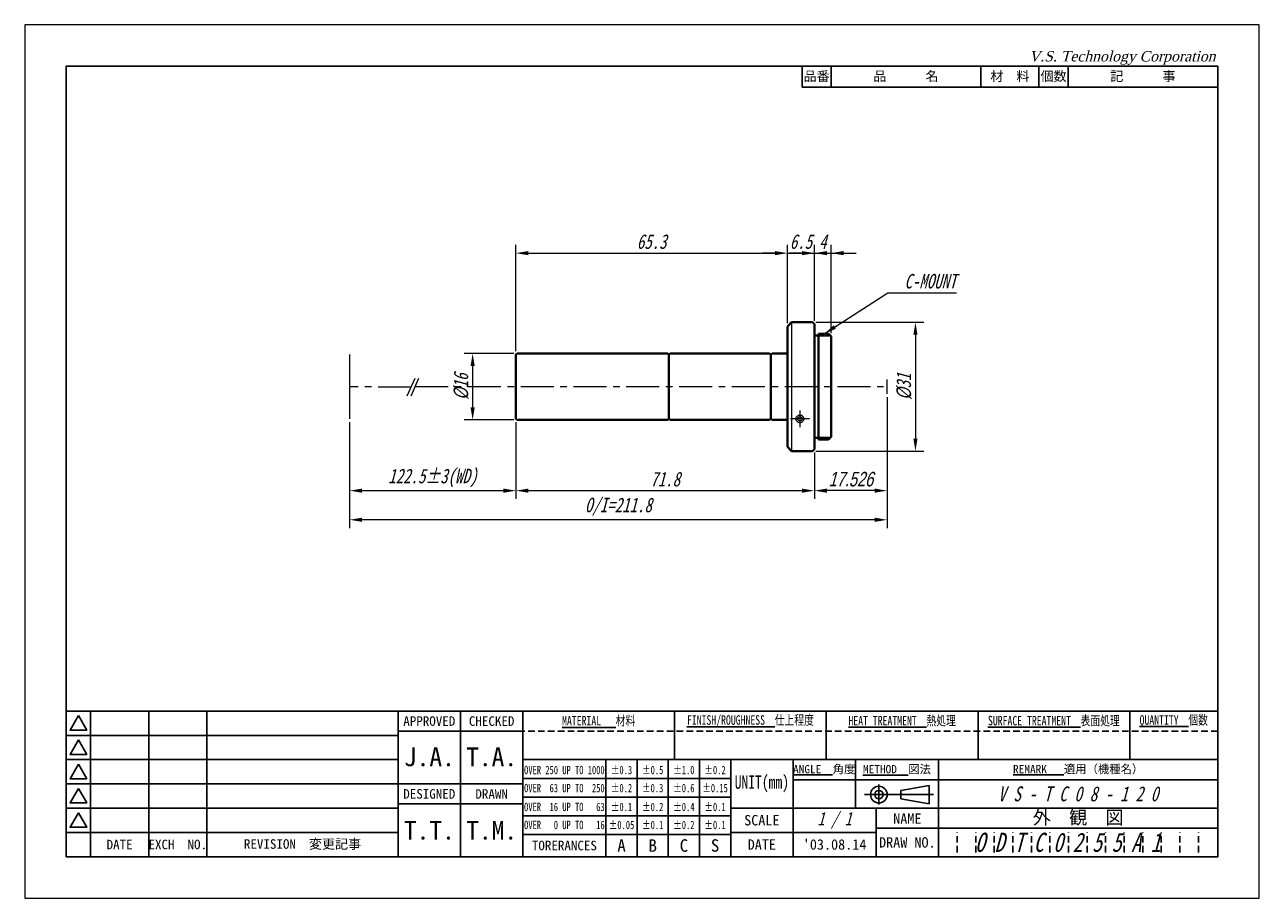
# Model space of a CAD drawing. Header units: millimetres. Extents: x 0 to 297, y 0 to 210.
import ezdxf

# ---------------------------------------------------------------- set-up
doc = ezdxf.new("R2010")
doc.units = ezdxf.units.MM
doc.header["$LTSCALE"] = 0.25
doc.linetypes.add('CENTER', pattern=[50.8, 31.75, -6.35, 6.35, -6.35])
doc.linetypes.add('HIDDEN', pattern=[9.525, 6.35, -3.175])
for name, color, linetype, lineweight in [('11-太線', 7, 'Continuous', 40), ('12-中線', 7, 'Continuous', 20), ('2-中心線', 5, 'CENTER', 20), ('4-寸法線', 5, 'Continuous', 20), ('5-文字', 5, 'Continuous', 20), ('6-図面枠', 5, 'Continuous', 25), ('補助線', 254, 'Continuous', 0)]:
    doc.layers.add(name, color=color, linetype=linetype, lineweight=lineweight)
doc.styles.add('(TNK)aSS', font='MS Gothic.ttf', dxfattribs={"width": 0.75, "oblique": 15, "height": 3.5})
doc.styles.add('italic_01', font='MS Gothic.ttf', dxfattribs={"width": 0.75, "oblique": 15, "height": 2})
doc.styles.add('narrow_01', font='MS Gothic.ttf', dxfattribs={"width": 0.75, "height": 2})
doc.styles.add('VST', font='CENTURY.TTF', dxfattribs={"oblique": 15, "height": 2.5})
doc.dimstyles.new('TMIZO', dxfattribs={"dimscale": 0, "dimtxt": 3.5, "dimasz": 3, "dimexe": 2, "dimexo": 0.8, "dimgap": 1, "dimtad": 3, "dimtoh": 1, "dimdec": 1, "dimrnd": 0.005, "dimdsep": 46, "dimtxsty": '(TNK)aSS', "dimcen": 0, "dimclrd": 5, "dimclre": 5, "dimclrt": 5, "dimaunit": 1, "dimadec": 0, "dimazin": 2, "dimtfac": 1, "dimtdec": 1, "dimtmove": 0, "dimatfit": 3, "dimfxl": 1, "dimtolj": 1, "dimtzin": 0, "dimlwd": -1, "dimlwe": -1, "dimarcsym": 0})

# ---------------------------------------------------------------- blocks, each defined once
blk = doc.blocks.new('*D28')
at = {"layer": '5-文字', "color": 5}
for p, q in [((118.16, 131.49), (118.16, 157.09)), ((121.16, 155.09), (180.48, 155.09)), ((183.48, 138.29), (183.48, 157.09))]:
    blk.add_line(p, q, dxfattribs=at)
for points in [[(121.16, 155.59), (121.16, 154.59), (118.16, 155.09)], [(180.48, 155.59), (180.48, 154.59), (183.48, 155.09)]]:
    blk.add_solid(points, dxfattribs=at)
at = {"layer": 'Defpoints', "color": 0}
for p in [(183.48, 155.09), (183.48, 137.49), (118.16, 130.69)]:
    blk.add_point(p, dxfattribs=at)
at = {"layer": '5-文字', "color": 5, "insert": (150.82, 157.84), "char_height": 3.5, "attachment_point": 5, "style": '(TNK)aSS'}
blk.add_mtext('\\A1;65.3', dxfattribs=at)
blk = doc.blocks.new('*D29')
at = {"layer": '4-寸法線', "color": 5}
for p, q in [((207.48, 120.46), (207.48, 88.99)), ((78.16, 114.49), (78.16, 88.99)), ((204.48, 90.99), (81.16, 90.99))]:
    blk.add_line(p, q, dxfattribs=at)
for points in [[(81.16, 91.49), (81.16, 90.49), (78.16, 90.99)], [(204.48, 91.49), (204.48, 90.49), (207.48, 90.99)]]:
    blk.add_solid(points, dxfattribs=at)
at = {"layer": 'Defpoints', "color": 0}
for p in [(207.48, 121.26), (78.16, 115.29), (78.16, 90.99)]:
    blk.add_point(p, dxfattribs=at)
at = {"layer": '4-寸法線', "color": 5, "insert": (142.82, 94.12), "char_height": 3.5, "attachment_point": 5, "style": '(TNK)aSS'}
blk.add_mtext('\\A1;O/I=211.8', dxfattribs=at)
blk = doc.blocks.new('*D30')
at = {"layer": '4-寸法線', "color": 5}
for p, q in [((118.16, 114.49), (118.16, 95.99)), ((189.98, 107.19), (189.98, 95.99)), ((121.16, 97.99), (186.98, 97.99))]:
    blk.add_line(p, q, dxfattribs=at)
for points in [[(121.16, 98.49), (121.16, 97.49), (118.16, 97.99)], [(186.98, 98.49), (186.98, 97.49), (189.98, 97.99)]]:
    blk.add_solid(points, dxfattribs=at)
at = {"layer": 'Defpoints', "color": 0}
for p in [(118.16, 115.29), (189.98, 107.99), (189.98, 97.99)]:
    blk.add_point(p, dxfattribs=at)
at = {"layer": '4-寸法線', "color": 5, "insert": (154.07, 100.74), "char_height": 3.5, "attachment_point": 5, "style": '(TNK)aSS'}
blk.add_mtext('\\A1;71.8', dxfattribs=at)
blk = doc.blocks.new('*D31')
at = {"layer": '4-寸法線', "color": 5}
for p, q in [((78.16, 114.49), (78.16, 95.99)), ((118.16, 113.69), (118.16, 95.99)), ((81.16, 97.99), (115.16, 97.99))]:
    blk.add_line(p, q, dxfattribs=at)
for points in [[(81.16, 98.49), (81.16, 97.49), (78.16, 97.99)], [(115.16, 98.49), (115.16, 97.49), (118.16, 97.99)]]:
    blk.add_solid(points, dxfattribs=at)
at = {"layer": 'Defpoints', "color": 0}
for p in [(78.16, 115.29), (118.16, 114.49), (118.16, 97.99)]:
    blk.add_point(p, dxfattribs=at)
at = {"layer": '4-寸法線', "color": 5, "insert": (98.16, 101.04), "char_height": 3.5, "attachment_point": 5, "style": '(TNK)aSS'}
blk.add_mtext('\\A1;122.5±3(WD)', dxfattribs=at)
blk = doc.blocks.new('*D32')
at = {"layer": '4-寸法線', "color": 5}
for p, q in [((117.66, 130.99), (105.76, 130.99)), ((107.76, 127.99), (107.76, 117.99)), ((117.66, 114.99), (105.76, 114.99))]:
    blk.add_line(p, q, dxfattribs=at)
for points in [[(107.26, 127.99), (108.26, 127.99), (107.76, 130.99)], [(107.26, 117.99), (108.26, 117.99), (107.76, 114.99)]]:
    blk.add_solid(points, dxfattribs=at)
at = {"layer": 'Defpoints', "color": 0}
for p in [(118.46, 130.99), (107.76, 114.99), (118.46, 114.99)]:
    blk.add_point(p, dxfattribs=at)
at = {"layer": '4-寸法線', "color": 5, "insert": (105.01, 122.99), "char_height": 3.5, "attachment_point": 5, "rotation": 90, "style": '(TNK)aSS'}
blk.add_mtext('\\A1;{\\fMS UI Gothic|b0|i0|c128|p17;%%c}16', dxfattribs=at)
blk = doc.blocks.new('*D33')
at = {"layer": '4-寸法線', "color": 5}
for p, q in [((186.98, 155.09), (183.98, 155.09)), ((189.98, 138.79), (189.98, 157.09)), ((189.98, 155.09), (193.98, 155.09)), ((193.98, 135.89), (193.98, 157.09)), ((196.98, 155.09), (199.98, 155.09))]:
    blk.add_line(p, q, dxfattribs=at)
for points in [[(186.98, 155.59), (186.98, 154.59), (189.98, 155.09)], [(196.98, 155.59), (196.98, 154.59), (193.98, 155.09)]]:
    blk.add_solid(points, dxfattribs=at)
at = {"layer": 'Defpoints', "color": 0}
for p in [(193.98, 155.09), (189.98, 137.99), (193.98, 135.09)]:
    blk.add_point(p, dxfattribs=at)
at = {"layer": '4-寸法線', "color": 5, "insert": (191.98, 157.84), "char_height": 3.5, "attachment_point": 5, "style": '(TNK)aSS'}
blk.add_mtext('\\A1;4', dxfattribs=at)
blk = doc.blocks.new('*D34')
at = {"layer": '4-寸法線', "color": 5}
for p, q in [((190.28, 138.49), (216.28, 138.49)), ((214.28, 135.49), (214.28, 110.49)), ((190.28, 107.49), (216.28, 107.49))]:
    blk.add_line(p, q, dxfattribs=at)
for points in [[(213.78, 135.49), (214.78, 135.49), (214.28, 138.49)], [(213.78, 110.49), (214.78, 110.49), (214.28, 107.49)]]:
    blk.add_solid(points, dxfattribs=at)
at = {"layer": 'Defpoints', "color": 0}
for p in [(189.48, 138.49), (189.48, 107.49), (214.28, 107.49)]:
    blk.add_point(p, dxfattribs=at)
at = {"layer": '4-寸法線', "color": 5, "insert": (211.53, 122.99), "char_height": 3.5, "attachment_point": 5, "rotation": 90, "style": '(TNK)aSS'}
blk.add_mtext('\\A1;{\\fMS UI Gothic|b0|i0|c128|p17;%%c}31', dxfattribs=at)
blk = doc.blocks.new('*D35')
at = {"layer": '4-寸法線', "color": 5}
for p, q in [((207.48, 120.46), (207.48, 95.99)), ((189.98, 107.19), (189.98, 95.99)), ((204.48, 97.99), (192.98, 97.99))]:
    blk.add_line(p, q, dxfattribs=at)
for points in [[(192.98, 98.49), (192.98, 97.49), (189.98, 97.99)], [(204.48, 98.49), (204.48, 97.49), (207.48, 97.99)]]:
    blk.add_solid(points, dxfattribs=at)
at = {"layer": 'Defpoints', "color": 0}
for p in [(207.48, 121.26), (189.98, 107.99), (189.98, 97.99)]:
    blk.add_point(p, dxfattribs=at)
at = {"layer": '4-寸法線', "color": 5, "insert": (198.73, 100.74), "char_height": 3.5, "attachment_point": 5, "style": '(TNK)aSS'}
blk.add_mtext('\\A1;{\\fMS UI Gothic|b0|i0|c128|p17;17.526}', dxfattribs=at)
blk = doc.blocks.new('*D36')
at = {"layer": '4-寸法線', "color": 5}
for p, q in [((180.48, 155.09), (177.48, 155.09)), ((183.48, 138.29), (183.48, 157.09)), ((183.48, 155.09), (189.98, 155.09)), ((189.98, 138.79), (189.98, 157.09)), ((192.98, 155.09), (195.98, 155.09))]:
    blk.add_line(p, q, dxfattribs=at)
for points in [[(180.48, 155.59), (180.48, 154.59), (183.48, 155.09)], [(192.98, 155.59), (192.98, 154.59), (189.98, 155.09)]]:
    blk.add_solid(points, dxfattribs=at)
at = {"layer": 'Defpoints', "color": 0}
for p in [(189.98, 155.09), (183.48, 137.49), (189.98, 137.99)]:
    blk.add_point(p, dxfattribs=at)
at = {"layer": '4-寸法線', "color": 5, "insert": (186.73, 157.84), "char_height": 3.5, "attachment_point": 5, "style": '(TNK)aSS'}
blk.add_mtext('\\A1;6.5', dxfattribs=at)

msp = doc.modelspace()

# ---------------------------------------------------------------- linework, layer by layer
at = {"layer": '11-太線'}
for p, q in [((183.48, 137.49), (184.48, 138.49)), ((183.48, 108.49), (183.48, 137.49)), ((189.48, 138.49), (184.48, 138.49)), ((189.48, 138.49), (189.98, 137.99)), ((189.98, 107.99), (189.98, 137.99)), ((190.98, 135.29), (189.98, 135.29)), ((190.98, 110.29), (190.98, 135.69)), ((190.98, 135.69), (193.38, 135.69)), ((193.78, 135.29), (190.98, 135.29)), ((193.38, 135.69), (193.98, 135.09)), ((193.98, 110.89), (193.98, 135.09)), ((118.16, 130.69), (118.46, 130.99)), ((118.16, 130.69), (118.16, 115.29)), ((118.46, 130.99), (154.68, 130.99)), ((154.68, 130.99), (154.98, 130.69)), ((154.98, 130.69), (155.28, 130.99)), ((154.98, 130.69), (154.98, 115.29)), ((155.28, 130.99), (179.18, 130.99)), ((179.18, 130.99), (179.48, 130.69)), ((179.48, 130.69), (179.78, 130.99)), ((179.48, 115.29), (179.48, 130.69)), ((179.78, 130.99), (183.48, 130.99)), ((118.16, 115.29), (118.46, 114.99)), ((118.46, 114.99), (154.68, 114.99)), ((154.98, 115.29), (154.68, 114.99)), ((154.98, 115.29), (155.28, 114.99)), ((179.18, 114.99), (155.28, 114.99)), ((179.18, 114.99), (179.48, 115.29)), ((179.48, 115.29), (179.78, 114.99)), ((179.78, 114.99), (183.48, 114.99)), ((190.98, 110.69), (189.98, 110.69)), ((193.78, 110.69), (190.98, 110.69)), ((190.98, 110.29), (193.38, 110.29)), ((193.38, 110.29), (193.98, 110.89)), ((183.48, 108.49), (184.48, 107.49)), ((189.48, 107.49), (184.48, 107.49)), ((189.48, 107.49), (189.98, 107.99))]:
    msp.add_line(p, q, dxfattribs=at)
at = {"layer": '12-中線'}
msp.add_line((184.48, 138.49), (184.48, 107.49), dxfattribs=at)
for points in [[(186.48, 116.09), (186.28, 116.07), (186.08, 116.02), (185.9, 115.93), (185.74, 115.81), (185.62, 115.67), (185.53, 115.51), (185.49, 115.33), (185.49, 115.15), (185.53, 114.98), (185.62, 114.82), (185.74, 114.67), (185.9, 114.56), (186.08, 114.47), (186.28, 114.41), (186.48, 114.39), (186.69, 114.41), (186.89, 114.47), (187.07, 114.56), (187.23, 114.67), (187.35, 114.82), (187.43, 114.98), (187.48, 115.15), (187.48, 115.33), (187.43, 115.51), (187.35, 115.67), (187.23, 115.81), (187.07, 115.93), (186.89, 116.02), (186.69, 116.07)], [(186.48, 115.69), (186.36, 115.68), (186.24, 115.65), (186.13, 115.61), (186.04, 115.54), (185.96, 115.47), (185.91, 115.38), (185.89, 115.29), (185.89, 115.2), (185.91, 115.1), (185.96, 115.02), (186.04, 114.94), (186.13, 114.88), (186.24, 114.83), (186.36, 114.8), (186.48, 114.79), (186.61, 114.8), (186.73, 114.83), (186.84, 114.88), (186.93, 114.94), (187, 115.02), (187.05, 115.1), (187.08, 115.2), (187.08, 115.29), (187.05, 115.38), (187, 115.47), (186.93, 115.54), (186.84, 115.61), (186.73, 115.65), (186.61, 115.68)]]:
    msp.add_lwpolyline(points, close=True, dxfattribs=at)
at = {"layer": '2-中心線'}
for p, q in [((92.02, 120.76), (93.9, 125.02)), ((92.94, 120.76), (94.81, 125.02)), ((92.96, 122.89), (78.16, 122.92)), ((93.92, 122.99), (207.48, 122.99)), ((186.48, 117.26), (186.48, 113.22)), ((188.78, 115.24), (184.2, 115.24))]:
    msp.add_line(p, q, dxfattribs=at)
at = {"layer": '4-寸法線'}
msp.add_line((78.16, 130.69), (78.16, 115.29), dxfattribs=at)
at = {"layer": '5-文字'}
msp.add_line((207.48, 121.26), (207.48, 124.73), dxfattribs=at)
at = {"layer": '6-図面枠'}
for p, q in [((10, 200), (10, 10)), ((287, 200), (10, 200)), ((187, 195), (187, 200)), ((194, 195), (194, 200)), ((230, 195), (230, 200)), ((244, 195), (244, 200)), ((251, 195), (251, 200)), ((287, 10), (287, 200)), ((287, 195), (187, 195)), ((287, 45), (10, 45)), ((15.83, 45), (15.83, 10)), ((29.83, 45), (29.83, 10)), ((43.83, 45), (43.83, 10)), ((89.83, 45), (89.83, 10)), ((104.83, 45), (104.83, 10)), ((119.83, 45), (119.83, 10)), ((156.33, 33.33), (156.33, 45)), ((192.83, 33.33), (192.83, 45)), ((229.33, 33.33), (229.33, 45)), ((265.83, 33.33), (265.83, 45)), ((15.83, 39.17), (10, 39.17)), ((29.83, 39.17), (15.83, 39.17)), ((43.83, 39.17), (29.83, 39.17)), ((89.83, 39.17), (43.83, 39.17)), ((119.83, 40.17), (89.83, 40.17)), ((15.83, 33.33), (10, 33.33)), ((29.83, 33.33), (15.83, 33.33)), ((43.83, 33.33), (29.83, 33.33)), ((89.83, 33.33), (43.83, 33.33)), ((287, 33.33), (119.83, 33.33)), ((139.83, 10), (139.83, 33.33)), ((147.33, 10), (147.33, 33.33)), ((154.83, 10), (154.83, 33.33)), ((162.33, 10), (162.33, 33.33)), ((169.83, 10), (169.83, 33.33)), ((184.83, 21.67), (184.83, 33.33)), ((199.83, 21.67), (199.83, 33.33)), ((219.83, 10), (219.83, 33.33)), ((15.83, 27.5), (10, 27.5)), ((29.83, 27.5), (15.83, 27.5)), ((43.83, 27.5), (29.83, 27.5)), ((89.83, 27.5), (43.83, 27.5)), ((119.83, 27.5), (89.83, 27.5)), ((169.83, 28.83), (119.83, 28.83)), ((287, 28.5), (184.83, 28.5)), ((205.48, 27.33), (205.48, 22.53)), ((217.6, 27.15), (210.8, 25.94)), ((217.6, 24.93), (217.6, 27.15)), ((169.83, 24.33), (119.83, 24.33)), ((202, 24.93), (218.66, 24.93)), ((210.8, 24.93), (210.8, 25.94)), ((210.8, 24.93), (210.8, 23.91)), ((217.6, 22.7), (210.8, 23.91)), ((217.6, 24.93), (217.6, 22.7)), ((15.83, 21.67), (10, 21.67)), ((29.83, 21.67), (15.83, 21.67)), ((43.83, 21.67), (29.83, 21.67)), ((89.83, 21.67), (43.83, 21.67)), ((119.83, 22.67), (89.83, 22.67)), ((169.83, 21.67), (287, 21.67)), ((184.83, 10), (184.83, 21.67)), ((204.83, 10), (204.83, 21.67)), ((169.83, 19.83), (119.83, 19.83)), ((15.83, 15.83), (10, 15.83)), ((29.83, 15.83), (15.83, 15.83)), ((43.83, 15.83), (29.83, 15.83)), ((89.83, 15.83), (43.83, 15.83)), ((169.83, 15.33), (119.83, 15.33)), ((204.83, 15.83), (169.83, 15.83)), ((287, 16.83), (204.83, 16.83)), ((219.83, 16.83), (219.83, 10)), ((10, 10), (287, 10))]:
    msp.add_line(p, q, dxfattribs=at)
at = {"layer": '6-図面枠', "linetype": 'HIDDEN'}
msp.add_line((287, 40.17), (119.83, 40.17), dxfattribs=at)
at = {"layer": '6-図面枠', "color": 2, "linetype": 'HIDDEN'}
for p, q in [((224.3, 11), (224.3, 15.83)), ((228.77, 11), (228.77, 15.83)), ((233.23, 11), (233.23, 15.83)), ((237.7, 11), (237.7, 15.83)), ((242.17, 11), (242.17, 15.83)), ((246.63, 11), (246.63, 15.83)), ((251.1, 11), (251.1, 15.83)), ((255.57, 11), (255.57, 15.83)), ((260.03, 11), (260.03, 15.83)), ((264.5, 11), (264.5, 15.83)), ((268.97, 11), (268.97, 15.83)), ((273.43, 11), (273.43, 15.83)), ((277.9, 11), (277.9, 15.83)), ((282.37, 11), (282.37, 15.83))]:
    msp.add_line(p, q, dxfattribs=at)
at = {"layer": '6-図面枠'}
for points in [[(12.92, 43.92), (10.9, 40.42), (14.94, 40.42)], [(12.92, 38.08), (10.9, 34.58), (14.94, 34.58)], [(12.92, 32.25), (10.9, 28.75), (14.94, 28.75)], [(12.92, 26.42), (10.9, 22.92), (14.94, 22.92)], [(12.92, 20.58), (10.9, 17.08), (14.94, 17.08)]]:
    msp.add_lwpolyline(points, close=True, dxfattribs=at)
for radius in [2, 1]:
    msp.add_circle((205.48, 24.93), radius, dxfattribs=at)
at = {"layer": '補助線'}
for p, q in [((297, 210), (0, 210)), ((0, 210), (0, 0)), ((297, 0), (297, 210)), ((0, 0), (297, 0))]:
    msp.add_line(p, q, dxfattribs=at)

# ---------------------------------------------------------------- texts
at = {"layer": '4-寸法線', "color": 5, "insert": (211.63, 146.54), "char_height": 3.5, "attachment_point": 7, "style": '(TNK)aSS'}
msp.add_mtext('C-MOUNT', dxfattribs=at)
at = {"layer": '6-図面枠'}
for s, insert, char_height, width, attachment_point, style in [('V.S. Technology Corporation', (241.58, 203.67), 2.5, 50, 1, 'VST'), ('{\\fＭＳ ゴシック|b0|i0|c128|p49;\\LFINISH/ROUGHNESS\\l  仕上程度}', (174.58, 42.58), 2.3, 36.5, 5, 'narrow_01'), ('{\\fＭＳ ゴシック|b0|i0|c128|p49;\\LHEAT TREATMENT\\l  熱処理}', (211.08, 42.58), 2.3, 36.5, 5, 'narrow_01'), ('{\\fＭＳ ゴシック|b0|i0|c128|p49;\\LSURFACE TREATMENT\\l  表面処理}', (247.58, 42.58), 2.3, 36.5, 5, 'narrow_01'), ('{\\fＭＳ ゴシック|b0|i0|c128|p49;\\LQUANTITY\\l  個数}', (276.42, 42.58), 2.3, 21.1667, 5, 'narrow_01'), ('{\\fＭＳ ゴシック|b0|i0|c128|p49;\\LMATERIAL\\l   材料}', (138.08, 42.58), 2.3, 36.5, 5, 'narrow_01'), ('OVER 250 UP TO 1000', (129.83, 30.82), 2, 20, 5, 'narrow_01'), ('±0.3', (143.58, 30.82), 2, 7.5, 5, 'narrow_01'), ('±0.5', (151.08, 30.82), 2, 7.5, 5, 'narrow_01'), ('±1.0', (158.58, 30.82), 2, 7.5, 5, 'narrow_01'), ('±0.2', (166.08, 30.82), 2, 7.5, 5, 'narrow_01'), ('UNIT(mm)', (177.33, 27.5), 3.2, 15, 5, 'narrow_01'), ('OVER  63 UP TO  250', (129.83, 26.48), 2, 20, 5, 'narrow_01'), ('±0.2', (143.58, 26.48), 2, 7.5, 5, 'narrow_01'), ('{\\fＭＳ ゴシック|b0|i0|c128|p49;±0.3}', (151.08, 26.48), 2, 7.5, 5, 'narrow_01'), ('{\\fＭＳ ゴシック|b0|i0|c128|p49;±0.6}', (158.58, 26.48), 2, 7.5, 5, 'narrow_01'), ('{\\fＭＳ ゴシック|b0|i0|c128|p49;±0.15}', (166.08, 26.48), 2, 7.5, 5, 'narrow_01'), ('V S - T C 0 8 - 1 2 0', (253.42, 25.08), 3.6, 67.1667, 5, 'italic_01'), ('OVER  16 UP TO   63', (129.83, 21.95), 2, 20, 5, 'narrow_01'), ('{\\fＭＳ ゴシック|b0|i0|c128|p49;±0.1}', (143.58, 21.95), 2, 7.5, 5, 'narrow_01'), ('{\\fＭＳ ゴシック|b0|i0|c128|p49;±0.2}', (151.08, 21.95), 2, 7.5, 5, 'narrow_01'), ('{\\fＭＳ ゴシック|b0|i0|c128|p49;±0.4}', (158.58, 21.95), 2, 7.5, 5, 'narrow_01'), ('{\\fＭＳ ゴシック|b0|i0|c128|p49;±0.1}', (166.08, 21.95), 2, 7.5, 5, 'narrow_01'), ('1 / 1', (194.83, 18.75), 3.2, 20, 5, 'italic_01'), ('OVER   0 UP TO   16', (129.83, 17.62), 2, 20, 5, 'narrow_01'), ('{\\fＭＳ ゴシック|b0|i0|c128|p49;±0.05}', (143.58, 17.62), 2, 7.5, 5, 'narrow_01'), ('{\\fＭＳ ゴシック|b0|i0|c128|p49;±0.1}', (151.08, 17.62), 2, 7.5, 5, 'narrow_01'), ('{\\fＭＳ ゴシック|b0|i0|c128|p49;±0.2}', (158.58, 17.62), 2, 7.5, 5, 'narrow_01'), ('{\\fＭＳ ゴシック|b0|i0|c128|p49;±0.1}', (166.08, 17.62), 2, 7.5, 5, 'narrow_01'), ('O D T C 0 2 5 5 A 1', (250.92, 13.42), 4.6, 67.1667, 5, 'italic_01')]:
    msp.add_mtext(s, dxfattribs=dict(at, insert=insert, char_height=char_height, width=width, attachment_point=attachment_point, style=style))
at = {"layer": '6-図面枠', "attachment_point": 5}
for s, insert, char_height, width in [('{\\fＭＳ ゴシック|b0|i0|c128|p49;品\u3000\u3000\u3000名}', (212, 197.5), 2.3, 36), ('{\\fＭＳ ゴシック|b0|i0|c128|p49;品番}', (190.5, 197.5), 2.3, 7), ('{\\fＭＳ ゴシック|b0|i0|c128|p49;材\u3000料}', (237, 197.5), 2.3, 14), ('{\\fＭＳ ゴシック|b0|i0|c128|p49;個数}', (247.5, 197.5), 2.3, 7), ('{\\fＭＳ ゴシック|b0|i0|c128|p49;記\u3000\u3000\u3000事}', (269, 197.5), 2.3, 36), ('{\\fＭＳ ゴシック|b0|i0|c128|p49;APPROVED}', (97.33, 42.58), 2.3, 15), ('{\\fＭＳ ゴシック|b0|i0|c128|p49;CHECKED}', (112.33, 42.58), 2.3, 15), ('{\\fＭＳ ゴシック|b0|i0|c128|p49;J.A.}', (97.35, 33.97), 4.5, 15), ('{\\fＭＳ ゴシック|b0|i0|c128|p49;T.A.}', (112.33, 33.97), 4.5, 15), ('{\\fＭＳ ゴシック|b0|i0|c128|p49;\\LANGLE\\l  角度}', (192.33, 30.92), 2, 15), ('{\\fＭＳ ゴシック|b0|i0|c128|p49;\\LMETHOD\\l  図法}', (209.83, 30.92), 2, 20), ('{\\fＭＳ ゴシック|b0|i0|c128|p49;\\LREMARK\\l   適用（機種名）}', (253.42, 30.92), 2, 67.1667), ('{\\fＭＳ ゴシック|b0|i0|c128|p49;DESIGNED}', (97.33, 25.08), 2.3, 15), ('{\\fＭＳ ゴシック|b0|i0|c128|p49;DRAWN}', (112.33, 25.08), 2.3, 15), ('{\\fＭＳ ゴシック|b0|i0|c128|p49;外\u3000観\u3000図}', (253.42, 19.25), 3.2, 67.1667), ('{\\fＭＳ ゴシック|b0|i0|c128|p49;T.T.}', (97.35, 16.33), 4.5, 15), ('{\\fＭＳ ゴシック|b0|i0|c128|p49;T.M.}', (112.33, 16.33), 4.5, 15), ('{\\fＭＳ ゴシック|b0|i0|c128|p49;SCALE}', (177.33, 18.75), 2.5, 15), ('{\\fＭＳ ゴシック|b0|i0|c128|p49;NAME}', (212.33, 19.15), 2.5, 15), ('{\\fＭＳ ゴシック|b0|i0|c128|p49;EXCH  NO.}', (36.83, 12.92), 2.3, 14), ('{\\fＭＳ ゴシック|b0|i0|c128|p49;DRAW NO.}', (212.33, 13.42), 2.5, 15), ('{\\fＭＳ ゴシック|b0|i0|c128|p49;DATE}', (22.83, 12.92), 2.3, 14), ('{\\fＭＳ ゴシック|b0|i0|c128|p49;REVISION  変更記事}', (66.83, 12.92), 2.3, 46), ('{\\fＭＳ ゴシック|b0|i0|c128|p49;TORERANCES}', (129.83, 12.67), 2.3, 20), ('{\\fＭＳ ゴシック|b0|i0|c128|p49;A}', (143.58, 12.67), 3, 7.5), ('{\\fＭＳ ゴシック|b0|i0|c128|p49;B}', (151.08, 12.67), 3, 7.5), ('{\\fＭＳ ゴシック|b0|i0|c128|p49;C}', (158.58, 12.67), 3, 7.5), ('{\\fＭＳ ゴシック|b0|i0|c128|p49;S}', (166.08, 12.67), 3, 7.5), ('{\\fＭＳ ゴシック|b0|i0|c128|p49;DATE}', (177.33, 12.92), 2.5, 15), ("{\\fＭＳ ゴシック|b0|i0|c128|p49;'03.08.14}", (194.83, 12.92), 2.5, 20)]:
    msp.add_mtext(s, dxfattribs=dict(at, insert=insert, char_height=char_height, width=width))

# ---------------------------------------------------------------- dimensions: what is measured, and where the dimension line sits
at = {"layer": '4-寸法線'}
for base, p1, p2, picture, middle in [((189.98, 155.09), (183.48, 137.49), (189.98, 137.99), '*D36', (186.73, 155.09)), ((193.98, 155.09), (189.98, 137.99), (193.98, 135.09), '*D33', (191.98, 155.09))]:
    dim = msp.add_linear_dim(base=base, p1=p1, p2=p2, dimstyle='TMIZO', override={"dimscale": 1}, dxfattribs=at)
    dim.commit()
    dim.dimension.update_dxf_attribs({"geometry": picture, "text_midpoint": middle, "dimtype": 160})
dim = msp.add_linear_dim(base=(214.28, 107.49), p1=(189.48, 138.49), p2=(189.48, 107.49), angle=90, text='{\\fMS UI Gothic|b0|i0|c128|p17;%%c}<>', dimstyle='TMIZO', override={"dimscale": 1}, dxfattribs=at)
dim.commit()
dim.dimension.update_dxf_attribs({"geometry": '*D34', "text_midpoint": (211.53, 122.99)})
dim = msp.add_linear_dim(base=(107.76, 114.99), p1=(118.46, 130.99), p2=(118.46, 114.99), angle=270, text='{\\fMS UI Gothic|b0|i0|c128|p17;%%c}<>', dimstyle='TMIZO', override={"dimscale": 1, "dimgap": 1, "dimtol": 0, "dimlim": 0, "dimtm": 0.1, "dimtfac": 0.5, "dimtdec": 1}, dxfattribs=at)
dim.commit()
dim.dimension.update_dxf_attribs({"geometry": '*D32', "text_midpoint": (107.76, 122.99), "dimtype": 160})
for base, p1, p2, text, picture, middle in [((78.16, 90.99), (207.48, 121.26), (78.16, 115.29), 'O/I=211.8', '*D29', (142.82, 94.12)), ((189.98, 97.99), (207.48, 121.26), (189.98, 107.99), '{\\fMS UI Gothic|b0|i0|c128|p17;17.526}', '*D35', (198.73, 100.74)), ((118.16, 97.99), (78.16, 115.29), (118.16, 114.49), '122.5±3(WD)', '*D31', (98.16, 101.04))]:
    dim = msp.add_linear_dim(base=base, p1=p1, p2=p2, text=text, dimstyle='TMIZO', override={"dimscale": 1}, dxfattribs=at)
    dim.commit()
    dim.dimension.update_dxf_attribs({"geometry": picture, "text_midpoint": middle})
dim = msp.add_linear_dim(base=(189.98, 97.99), p1=(118.16, 115.29), p2=(189.98, 107.99), dimstyle='TMIZO', override={"dimscale": 1}, dxfattribs=at)
dim.commit()
dim.dimension.update_dxf_attribs({"geometry": '*D30', "text_midpoint": (154.07, 100.74)})
at = {"layer": '5-文字'}
dim = msp.add_linear_dim(base=(183.48, 155.09), p1=(118.16, 130.69), p2=(183.48, 137.49), dimstyle='TMIZO', override={"dimscale": 1}, dxfattribs=at)
dim.commit()
dim.dimension.update_dxf_attribs({"geometry": '*D28', "text_midpoint": (150.82, 157.84)})

# ---------------------------------------------------------------- leaders
at = {"layer": '4-寸法線', "annotation_type": 0, "has_hookline": 1, "hookline_direction": 0, "text_width": 12.56}
msp.add_leader([(192.35, 135.69), (207.63, 145.54), (210.63, 145.54)], dimstyle='TMIZO', override={"dimscale": 1, "dimtad": 1}, dxfattribs=at)

doc.saveas('drawing.dxf')
